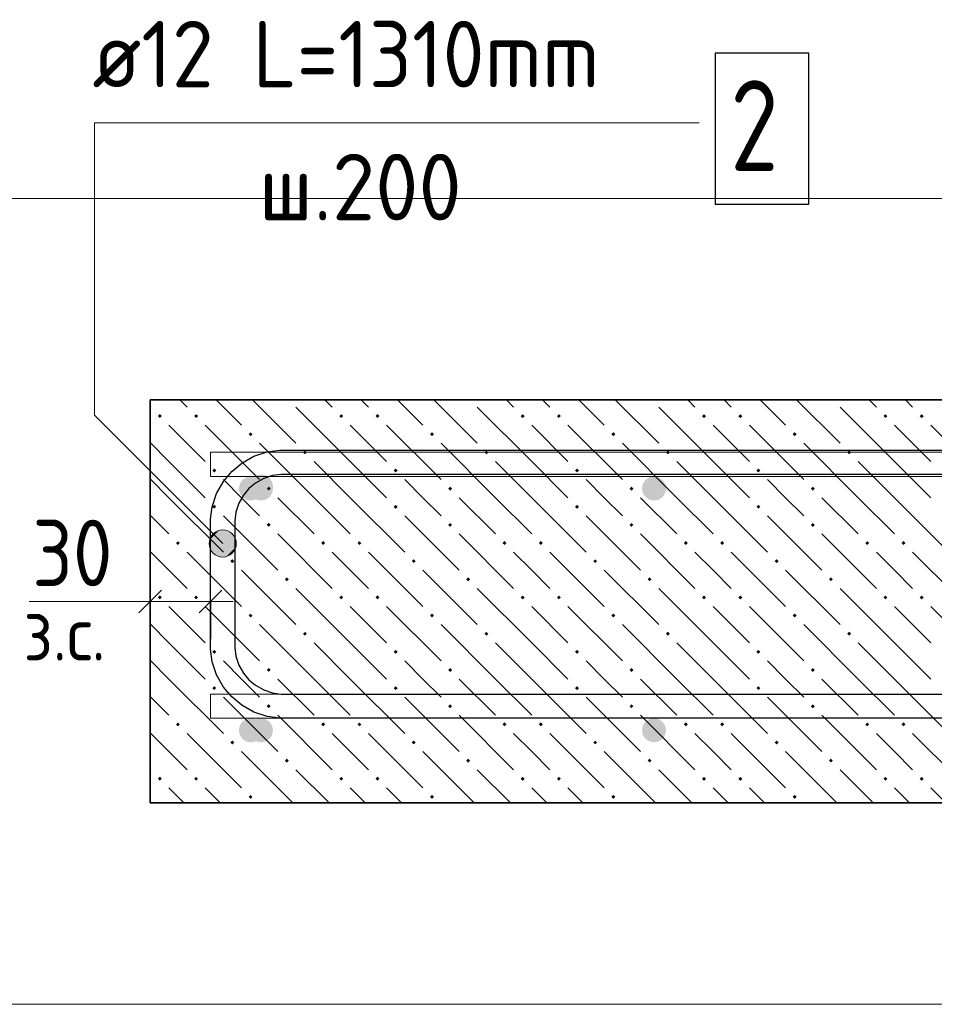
# Model space of a CAD drawing. Header units: millimetres. Extents: x 0 to 50400, y 0 to 35640.
# Tile 6 of 34: x 5533 to 9164, y 10902 to 14811. Entities that reach past the tile are written whole.
import ezdxf

# ---------------------------------------------------------------- set-up
doc = ezdxf.new("R2010")
doc.units = ezdxf.units.MM
for name, color, linetype, lineweight in [('Standard', 7, 'Continuous', 25), ('ЖБ Перекрытие верхний уровень', 7, 'Continuous', 35), ('Размерная линия_ общее', 7, 'Continuous', 13)]:
    doc.layers.add(name, color=color, linetype=linetype, lineweight=lineweight)
doc.layers.add('Обрамление П-обр. равн.', color=7, linetype='Continuous', lineweight=25, true_color=0x5f1e0f)
doc.layers.add('Фоновоя арматура Х1', color=7, linetype='Continuous', lineweight=18, true_color=0x656565)
doc.styles.add('ISOCPEUR', font='txt')

msp = doc.modelspace()

# ---------------------------------------------------------------- hatches: boundary and pattern name
at = {"layer": 'Standard', "linetype": 'Continuous', "lineweight": 13, "transparency": 33554687}
for points in [[(6300.7, 12693.5), (6352.6, 12783.6), (6286.9, 12717.9)], [(6286.9, 12717.9), (6352.6, 12783.6), (6325.1, 12783.6)], [(6286.9, 12717.9), (6325.1, 12783.6), (6286.9, 12745.4)], [(6286.9, 12745.4), (6325.1, 12783.6), (6300.7, 12769.8)], [(6300.7, 12693.5), (6377, 12769.8), (6352.6, 12783.6)], [(6325.1, 12679.7), (6377, 12769.8), (6300.7, 12693.5)], [(6325.1, 12679.7), (6390.8, 12745.4), (6377, 12769.8)], [(6352.6, 12679.7), (6390.8, 12745.4), (6325.1, 12679.7)], [(6352.6, 12679.7), (6390.8, 12717.9), (6390.8, 12745.4)], [(6390.8, 12717.9), (6352.6, 12679.7), (6377, 12693.5)]]:
    msp.add_hatch(color=7, dxfattribs=at).paths.add_polyline_path(points)
at = {"layer": 'ЖБ Перекрытие верхний уровень', "linetype": 'Continuous', "lineweight": 18, "transparency": 33554687}
for points in [[(6593.8, 13301.9), (6593.5, 13301.6), (6593.2, 13301.9)], [(7313.8, 13301.9), (7313.5, 13301.6), (7313.2, 13301.9)], [(8033.8, 13301.9), (8033.5, 13301.6), (8033.2, 13301.9)], [(8753.8, 13301.9), (8753.5, 13301.6), (8753.2, 13301.9)], [(6081.7, 13237.4), (6089.5, 13245.2), (6097.3, 13237.4), (6089.5, 13229.6)], [(6225.7, 13237.4), (6233.5, 13245.2), (6241.3, 13237.4), (6233.5, 13229.6)], [(6801.7, 13237.4), (6809.5, 13245.2), (6817.3, 13237.4), (6809.5, 13229.6)], [(6945.7, 13237.4), (6953.5, 13245.2), (6961.3, 13237.4), (6953.5, 13229.6)], [(7521.7, 13237.4), (7529.5, 13245.2), (7537.3, 13237.4), (7529.5, 13229.6)], [(7665.7, 13237.4), (7673.5, 13245.2), (7681.3, 13237.4), (7673.5, 13229.6)], [(8241.7, 13237.4), (8249.5, 13245.2), (8257.3, 13237.4), (8249.5, 13229.6)], [(8385.7, 13237.4), (8393.5, 13245.2), (8401.3, 13237.4), (8393.5, 13229.6)], [(8961.7, 13237.4), (8969.5, 13245.2), (8977.3, 13237.4), (8969.5, 13229.6)], [(9105.7, 13237.4), (9113.5, 13245.2), (9121.3, 13237.4), (9113.5, 13229.6)], [(6441.7, 13165.4), (6449.5, 13173.2), (6457.3, 13165.4), (6449.5, 13157.6)], [(7161.7, 13165.4), (7169.5, 13173.2), (7177.3, 13165.4), (7169.5, 13157.6)], [(7881.7, 13165.4), (7889.5, 13173.2), (7897.3, 13165.4), (7889.5, 13157.6)], [(8601.7, 13165.4), (8609.5, 13173.2), (8617.3, 13165.4), (8609.5, 13157.6)], [(6657.7, 13093.4), (6665.5, 13101.2), (6673.3, 13093.4), (6665.5, 13085.6)], [(7377.7, 13093.4), (7385.5, 13101.2), (7393.3, 13093.4), (7385.5, 13085.6)], [(8097.7, 13093.4), (8105.5, 13101.2), (8113.3, 13093.4), (8105.5, 13085.6)], [(8817.7, 13093.4), (8825.5, 13101.2), (8833.3, 13093.4), (8825.5, 13085.6)], [(6297.7, 13021.4), (6305.5, 13029.2), (6313.3, 13021.4), (6305.5, 13013.6)], [(7017.7, 13021.4), (7025.5, 13029.2), (7033.3, 13021.4), (7025.5, 13013.6)], [(7737.7, 13021.4), (7745.5, 13029.2), (7753.3, 13021.4), (7745.5, 13013.6)], [(8457.7, 13021.4), (8465.5, 13029.2), (8473.3, 13021.4), (8465.5, 13013.6)], [(6513.7, 12949.4), (6521.5, 12957.2), (6529.3, 12949.4), (6521.5, 12941.6)], [(7233.7, 12949.4), (7241.5, 12957.2), (7249.3, 12949.4), (7241.5, 12941.6)], [(7953.7, 12949.4), (7961.5, 12957.2), (7969.3, 12949.4), (7961.5, 12941.6)], [(8673.7, 12949.4), (8681.5, 12957.2), (8689.3, 12949.4), (8681.5, 12941.6)], [(6297.7, 12877.4), (6305.5, 12885.2), (6313.3, 12877.4), (6305.5, 12869.6)], [(7017.7, 12877.4), (7025.5, 12885.2), (7033.3, 12877.4), (7025.5, 12869.6)], [(7737.7, 12877.4), (7745.5, 12885.2), (7753.3, 12877.4), (7745.5, 12869.6)], [(8457.7, 12877.4), (8465.5, 12885.2), (8473.3, 12877.4), (8465.5, 12869.6)], [(6513.7, 12805.4), (6521.5, 12813.2), (6529.3, 12805.4), (6521.5, 12797.6)], [(7233.7, 12805.4), (7241.5, 12813.2), (7249.3, 12805.4), (7241.5, 12797.6)], [(7953.7, 12805.4), (7961.5, 12813.2), (7969.3, 12805.4), (7961.5, 12797.6)], [(8673.7, 12805.4), (8681.5, 12813.2), (8689.3, 12805.4), (8681.5, 12797.6)], [(6153.7, 12733.4), (6161.5, 12741.2), (6169.3, 12733.4), (6161.5, 12725.6)], [(6729.7, 12733.4), (6737.5, 12741.2), (6745.3, 12733.4), (6737.5, 12725.6)], [(6873.7, 12733.4), (6881.5, 12741.2), (6889.3, 12733.4), (6881.5, 12725.6)], [(7449.7, 12733.4), (7457.5, 12741.2), (7465.3, 12733.4), (7457.5, 12725.6)], [(7593.7, 12733.4), (7601.5, 12741.2), (7609.3, 12733.4), (7601.5, 12725.6)], [(8169.7, 12733.4), (8177.5, 12741.2), (8185.3, 12733.4), (8177.5, 12725.6)], [(8313.7, 12733.4), (8321.5, 12741.2), (8329.3, 12733.4), (8321.5, 12725.6)], [(8889.7, 12733.4), (8897.5, 12741.2), (8905.3, 12733.4), (8897.5, 12725.6)], [(9033.7, 12733.4), (9041.5, 12741.2), (9049.3, 12733.4), (9041.5, 12725.6)], [(6369.7, 12661.4), (6377.5, 12669.2), (6385.3, 12661.4), (6377.5, 12653.6)], [(7089.7, 12661.4), (7097.5, 12669.2), (7105.3, 12661.4), (7097.5, 12653.6)], [(7809.7, 12661.4), (7817.5, 12669.2), (7825.3, 12661.4), (7817.5, 12653.6)], [(8529.7, 12661.4), (8537.5, 12669.2), (8545.3, 12661.4), (8537.5, 12653.6)], [(6585.7, 12589.4), (6593.5, 12597.2), (6601.3, 12589.4), (6593.5, 12581.6)], [(7305.7, 12589.4), (7313.5, 12597.2), (7321.3, 12589.4), (7313.5, 12581.6)], [(8025.7, 12589.4), (8033.5, 12597.2), (8041.3, 12589.4), (8033.5, 12581.6)], [(8745.7, 12589.4), (8753.5, 12597.2), (8761.3, 12589.4), (8753.5, 12581.6)], [(6081.7, 12517.4), (6089.5, 12525.2), (6097.3, 12517.4), (6089.5, 12509.6)], [(6225.7, 12517.4), (6233.5, 12525.2), (6241.3, 12517.4), (6233.5, 12509.6)], [(6801.7, 12517.4), (6809.5, 12525.2), (6817.3, 12517.4), (6809.5, 12509.6)], [(6945.7, 12517.4), (6953.5, 12525.2), (6961.3, 12517.4), (6953.5, 12509.6)], [(7521.7, 12517.4), (7529.5, 12525.2), (7537.3, 12517.4), (7529.5, 12509.6)], [(7665.7, 12517.4), (7673.5, 12525.2), (7681.3, 12517.4), (7673.5, 12509.6)], [(8241.7, 12517.4), (8249.5, 12525.2), (8257.3, 12517.4), (8249.5, 12509.6)], [(8385.7, 12517.4), (8393.5, 12525.2), (8401.3, 12517.4), (8393.5, 12509.6)], [(8961.7, 12517.4), (8969.5, 12525.2), (8977.3, 12517.4), (8969.5, 12509.6)], [(9105.7, 12517.4), (9113.5, 12525.2), (9121.3, 12517.4), (9113.5, 12509.6)], [(6441.7, 12445.4), (6449.5, 12453.2), (6457.3, 12445.4), (6449.5, 12437.6)], [(7161.7, 12445.4), (7169.5, 12453.2), (7177.3, 12445.4), (7169.5, 12437.6)], [(7881.7, 12445.4), (7889.5, 12453.2), (7897.3, 12445.4), (7889.5, 12437.6)], [(8601.7, 12445.4), (8609.5, 12453.2), (8617.3, 12445.4), (8609.5, 12437.6)], [(6657.7, 12373.4), (6665.5, 12381.2), (6673.3, 12373.4), (6665.5, 12365.6)], [(7377.7, 12373.4), (7385.5, 12381.2), (7393.3, 12373.4), (7385.5, 12365.6)], [(8097.7, 12373.4), (8105.5, 12381.2), (8113.3, 12373.4), (8105.5, 12365.6)], [(8817.7, 12373.4), (8825.5, 12381.2), (8833.3, 12373.4), (8825.5, 12365.6)], [(6297.7, 12301.4), (6305.5, 12309.2), (6313.3, 12301.4), (6305.5, 12293.6)], [(7017.7, 12301.4), (7025.5, 12309.2), (7033.3, 12301.4), (7025.5, 12293.6)], [(7737.7, 12301.4), (7745.5, 12309.2), (7753.3, 12301.4), (7745.5, 12293.6)], [(8457.7, 12301.4), (8465.5, 12309.2), (8473.3, 12301.4), (8465.5, 12293.6)], [(6513.7, 12229.4), (6521.5, 12237.2), (6529.3, 12229.4), (6521.5, 12221.6)], [(7233.7, 12229.4), (7241.5, 12237.2), (7249.3, 12229.4), (7241.5, 12221.6)], [(7953.7, 12229.4), (7961.5, 12237.2), (7969.3, 12229.4), (7961.5, 12221.6)], [(8673.7, 12229.4), (8681.5, 12237.2), (8689.3, 12229.4), (8681.5, 12221.6)], [(6297.7, 12157.4), (6305.5, 12165.2), (6313.3, 12157.4), (6305.5, 12149.6)], [(7017.7, 12157.4), (7025.5, 12165.2), (7033.3, 12157.4), (7025.5, 12149.6)], [(7737.7, 12157.4), (7745.5, 12165.2), (7753.3, 12157.4), (7745.5, 12149.6)], [(8457.7, 12157.4), (8465.5, 12165.2), (8473.3, 12157.4), (8465.5, 12149.6)], [(6513.7, 12085.4), (6521.5, 12093.2), (6529.3, 12085.4), (6521.5, 12077.6)], [(7233.7, 12085.4), (7241.5, 12093.2), (7249.3, 12085.4), (7241.5, 12077.6)], [(7953.7, 12085.4), (7961.5, 12093.2), (7969.3, 12085.4), (7961.5, 12077.6)], [(8673.7, 12085.4), (8681.5, 12093.2), (8689.3, 12085.4), (8681.5, 12077.6)], [(6153.7, 12013.4), (6161.5, 12021.2), (6169.3, 12013.4), (6161.5, 12005.6)], [(6729.7, 12013.4), (6737.5, 12021.2), (6745.3, 12013.4), (6737.5, 12005.6)], [(6873.7, 12013.4), (6881.5, 12021.2), (6889.3, 12013.4), (6881.5, 12005.6)], [(7449.7, 12013.4), (7457.5, 12021.2), (7465.3, 12013.4), (7457.5, 12005.6)], [(7593.7, 12013.4), (7601.5, 12021.2), (7609.3, 12013.4), (7601.5, 12005.6)], [(8169.7, 12013.4), (8177.5, 12021.2), (8185.3, 12013.4), (8177.5, 12005.6)], [(8313.7, 12013.4), (8321.5, 12021.2), (8329.3, 12013.4), (8321.5, 12005.6)], [(8889.7, 12013.4), (8897.5, 12021.2), (8905.3, 12013.4), (8897.5, 12005.6)], [(9033.7, 12013.4), (9041.5, 12021.2), (9049.3, 12013.4), (9041.5, 12005.6)], [(6369.7, 11941.4), (6377.5, 11949.2), (6385.3, 11941.4), (6377.5, 11933.6)], [(7089.7, 11941.4), (7097.5, 11949.2), (7105.3, 11941.4), (7097.5, 11933.6)], [(7809.7, 11941.4), (7817.5, 11949.2), (7825.3, 11941.4), (7817.5, 11933.6)], [(8529.7, 11941.4), (8537.5, 11949.2), (8545.3, 11941.4), (8537.5, 11933.6)], [(6585.7, 11869.4), (6593.5, 11877.2), (6601.3, 11869.4), (6593.5, 11861.6)], [(7305.7, 11869.4), (7313.5, 11877.2), (7321.3, 11869.4), (7313.5, 11861.6)], [(8025.7, 11869.4), (8033.5, 11877.2), (8041.3, 11869.4), (8033.5, 11861.6)], [(8745.7, 11869.4), (8753.5, 11877.2), (8761.3, 11869.4), (8753.5, 11861.6)], [(6081.7, 11797.4), (6089.5, 11805.2), (6097.3, 11797.4), (6089.5, 11789.6)], [(6225.7, 11797.4), (6233.5, 11805.2), (6241.3, 11797.4), (6233.5, 11789.6)], [(6801.7, 11797.4), (6809.5, 11805.2), (6817.3, 11797.4), (6809.5, 11789.6)], [(6945.7, 11797.4), (6953.5, 11805.2), (6961.3, 11797.4), (6953.5, 11789.6)], [(7521.7, 11797.4), (7529.5, 11805.2), (7537.3, 11797.4), (7529.5, 11789.6)], [(7665.7, 11797.4), (7673.5, 11805.2), (7681.3, 11797.4), (7673.5, 11789.6)], [(8241.7, 11797.4), (8249.5, 11805.2), (8257.3, 11797.4), (8249.5, 11789.6)], [(8385.7, 11797.4), (8393.5, 11805.2), (8401.3, 11797.4), (8393.5, 11789.6)], [(8961.7, 11797.4), (8969.5, 11805.2), (8977.3, 11797.4), (8969.5, 11789.6)], [(9105.7, 11797.4), (9113.5, 11805.2), (9121.3, 11797.4), (9113.5, 11789.6)], [(6441.7, 11725.4), (6449.5, 11733.2), (6457.3, 11725.4), (6449.5, 11717.6)], [(7161.7, 11725.4), (7169.5, 11733.2), (7177.3, 11725.4), (7169.5, 11717.6)], [(7881.7, 11725.4), (7889.5, 11733.2), (7897.3, 11725.4), (7889.5, 11717.6)], [(8601.7, 11725.4), (8609.5, 11733.2), (8617.3, 11725.4), (8609.5, 11717.6)]]:
    msp.add_hatch(color=7, dxfattribs=at).paths.add_polyline_path(points, flags=16)
at = {"layer": 'Фоновоя арматура Х1', "linetype": 'Continuous', "lineweight": 18, "transparency": 33554687}
for points in [[(6498.9, 12949.9), (6495.2, 12968.2), (6484.8, 12983.8), (6469.2, 12994.2), (6450.9, 12997.9), (6432.5, 12994.2), (6416.9, 12983.8), (6406.5, 12968.2), (6402.9, 12949.9), (6406.5, 12931.5), (6416.9, 12915.9), (6432.5, 12905.5), (6450.9, 12901.9), (6469.2, 12905.5), (6484.8, 12915.9), (6495.2, 12931.5)], [(6538.9, 12957.9), (6535.2, 12976.3), (6524.8, 12991.8), (6509.2, 13002.2), (6490.9, 13005.9), (6472.5, 13002.2), (6456.9, 12991.8), (6446.5, 12976.3), (6442.9, 12957.9), (6446.5, 12939.5), (6456.9, 12923.9), (6472.5, 12913.5), (6490.9, 12909.9), (6509.2, 12913.5), (6524.8, 12923.9), (6535.2, 12939.5)], [(6538.9, 12949.9), (6535.2, 12968.2), (6524.8, 12983.8), (6509.2, 12994.2), (6490.9, 12997.9), (6472.5, 12994.2), (6456.9, 12983.8), (6446.5, 12968.2), (6442.9, 12949.9), (6446.5, 12931.5), (6456.9, 12915.9), (6472.5, 12905.5), (6490.9, 12901.9), (6509.2, 12905.5), (6524.8, 12915.9), (6535.2, 12931.5)], [(8098.9, 12949.9), (8095.2, 12968.2), (8084.8, 12983.8), (8069.2, 12994.2), (8050.9, 12997.9), (8032.5, 12994.2), (8016.9, 12983.8), (8006.5, 12968.2), (8002.9, 12949.9), (8006.5, 12931.5), (8016.9, 12915.9), (8032.5, 12905.5), (8050.9, 12901.9), (8069.2, 12905.5), (8084.8, 12915.9), (8095.2, 12931.5)], [(6498.9, 11989.9), (6495.2, 12008.2), (6484.8, 12023.8), (6469.2, 12034.2), (6450.9, 12037.9), (6432.5, 12034.2), (6416.9, 12023.8), (6406.5, 12008.2), (6402.9, 11989.9), (6406.5, 11971.5), (6416.9, 11955.9), (6432.5, 11945.5), (6450.9, 11941.9), (6469.2, 11945.5), (6484.8, 11955.9), (6495.2, 11971.5)], [(6538.9, 11989.9), (6535.2, 12008.2), (6524.8, 12023.8), (6509.2, 12034.2), (6490.9, 12037.9), (6472.5, 12034.2), (6456.9, 12023.8), (6446.5, 12008.2), (6442.9, 11989.9), (6446.5, 11971.5), (6456.9, 11955.9), (6472.5, 11945.5), (6490.9, 11941.9), (6509.2, 11945.5), (6524.8, 11955.9), (6535.2, 11971.5)], [(8098.9, 11989.9), (8095.2, 12008.2), (8084.8, 12023.8), (8069.2, 12034.2), (8050.9, 12037.9), (8032.5, 12034.2), (8016.9, 12023.8), (8006.5, 12008.2), (8002.9, 11989.9), (8006.5, 11971.5), (8016.9, 11955.9), (8032.5, 11945.5), (8050.9, 11941.9), (8069.2, 11945.5), (8084.8, 11955.9), (8095.2, 11971.5)]]:
    msp.add_hatch(color=7, dxfattribs=at).paths.add_polyline_path(points)

# ---------------------------------------------------------------- linework, layer by layer
at = {"layer": 'Standard', "color": 7, "linetype": 'Continuous', "lineweight": 13, "transparency": 33554687}
for p, q in [((6300.7, 12769.8), (6300.7, 12769.8)), ((6377, 12769.8), (6377, 12769.8)), ((6300.7, 12693.5), (6300.7, 12693.5)), ((6377, 12693.5), (6377, 12693.5)), ((6050.9, 12501.9), (5570.9, 12501.9))]:
    msp.add_line(p, q, dxfattribs=at)
msp.add_lwpolyline([(6338.9, 12731.7), (5829.7, 13240.8), (5829.7, 14401.9), (8229.7, 14401.9)], dxfattribs=at)
at = {"layer": 'Standard', "color": 254, "linetype": 'Continuous', "lineweight": 13, "true_color": 0xc4c4ff, "transparency": 33554687}
msp.add_lwpolyline([(5250.9, 10901.9), (15359.9, 10901.9), (15359.9, 14101.9), (5250.9, 14101.9), (5250.9, 10901.9)], dxfattribs=at)
at = {"layer": 'Standard', "color": 7, "linetype": 'Continuous', "lineweight": 13, "transparency": 33554687}
msp.add_circle((6338.9, 12731.7), 54, dxfattribs=at)
at = {"layer": 'ЖБ Перекрытие верхний уровень', "color": 7, "linetype": 'Continuous', "lineweight": 35, "transparency": 33554687}
for p, q in [((6050.9, 13301.9), (6050.9, 11701.9)), ((14559.9, 13301.9), (6050.9, 13301.9)), ((6050.9, 11701.9), (14559.9, 11701.9))]:
    msp.add_line(p, q, dxfattribs=at)
at = {"layer": 'ЖБ Перекрытие верхний уровень', "color": 9, "linetype": 'Continuous', "lineweight": 18, "true_color": 0xc7c7c7, "transparency": 33554687}
for p, q in [((6197.5, 13273.4), (6169, 13301.9)), ((6313, 13301.9), (6413.5, 13201.4)), ((6457, 13301.9), (6629.5, 13129.4)), ((6745, 13301.9), (6773.5, 13273.4)), ((6917.5, 13273.4), (6889, 13301.9)), ((7033, 13301.9), (7133.5, 13201.4)), ((7177, 13301.9), (7349.5, 13129.4)), ((7465, 13301.9), (7493.5, 13273.4)), ((7637.5, 13273.4), (7609, 13301.9)), ((7753, 13301.9), (7853.5, 13201.4)), ((7897, 13301.9), (8069.5, 13129.4)), ((8185, 13301.9), (8213.5, 13273.4)), ((8357.5, 13273.4), (8329, 13301.9)), ((8473, 13301.9), (8573.5, 13201.4)), ((8617, 13301.9), (8789.5, 13129.4)), ((8905, 13301.9), (8933.5, 13273.4)), ((9077.5, 13273.4), (9049, 13301.9)), ((6050.9, 13276), (6053.5, 13273.4)), ((6845.5, 13057.4), (6629.5, 13273.4)), ((7565.5, 13057.4), (7349.5, 13273.4)), ((8285.5, 13057.4), (8069.5, 13273.4)), ((9005.5, 13057.4), (8789.5, 13273.4)), ((6125.5, 13201.4), (6269.5, 13057.4)), ((6269.5, 13201.4), (6485.5, 12985.4)), ((6845.5, 13201.4), (6989.5, 13057.4)), ((6989.5, 13201.4), (7205.5, 12985.4)), ((7565.5, 13201.4), (7709.5, 13057.4)), ((7709.5, 13201.4), (7925.5, 12985.4)), ((8285.5, 13201.4), (8429.5, 13057.4)), ((8429.5, 13201.4), (8645.5, 12985.4)), ((9005.5, 13201.4), (9149.5, 13057.4)), ((9149.5, 13201.4), (9365.5, 12985.4)), ((6125.5, 13057.4), (6050.9, 13132)), ((6701.5, 12913.4), (6485.5, 13129.4)), ((7421.5, 12913.4), (7205.5, 13129.4)), ((8141.5, 12913.4), (7925.5, 13129.4)), ((8861.5, 12913.4), (8645.5, 13129.4)), ((6125.5, 13057.4), (6269.5, 12913.4)), ((6701.5, 13057.4), (6845.5, 12913.4)), ((6845.5, 13057.4), (6989.5, 12913.4)), ((7421.5, 13057.4), (7565.5, 12913.4)), ((7565.5, 13057.4), (7709.5, 12913.4)), ((8141.5, 13057.4), (8285.5, 12913.4)), ((8285.5, 13057.4), (8429.5, 12913.4)), ((8861.5, 13057.4), (9005.5, 12913.4)), ((9005.5, 13057.4), (9149.5, 12913.4)), ((6050.9, 12988), (6125.5, 12913.4)), ((6413.5, 12913.4), (6341.5, 12985.4)), ((7133.5, 12913.4), (7061.5, 12985.4)), ((7853.5, 12913.4), (7781.5, 12985.4)), ((8573.5, 12913.4), (8501.5, 12985.4)), ((6125.5, 12913.4), (6341.5, 12697.4)), ((6485.5, 12841.4), (6413.5, 12913.4)), ((6557.5, 12913.4), (6701.5, 12769.4)), ((6701.5, 12913.4), (6845.5, 12769.4)), ((6845.5, 12913.4), (7061.5, 12697.4)), ((7205.5, 12841.4), (7133.5, 12913.4)), ((7277.5, 12913.4), (7421.5, 12769.4)), ((7421.5, 12913.4), (7565.5, 12769.4)), ((7565.5, 12913.4), (7781.5, 12697.4)), ((7925.5, 12841.4), (7853.5, 12913.4)), ((7997.5, 12913.4), (8141.5, 12769.4)), ((8141.5, 12913.4), (8285.5, 12769.4)), ((8285.5, 12913.4), (8501.5, 12697.4)), ((8645.5, 12841.4), (8573.5, 12913.4)), ((8717.5, 12913.4), (8861.5, 12769.4)), ((8861.5, 12913.4), (9005.5, 12769.4)), ((9005.5, 12913.4), (9221.5, 12697.4)), ((6050.9, 12844), (6125.5, 12769.4)), ((6341.5, 12841.4), (6557.5, 12625.4)), ((7061.5, 12841.4), (7277.5, 12625.4)), ((7781.5, 12841.4), (7997.5, 12625.4)), ((8501.5, 12841.4), (8717.5, 12625.4)), ((6557.5, 12769.4), (6773.5, 12553.4)), ((7277.5, 12769.4), (7493.5, 12553.4)), ((7997.5, 12769.4), (8213.5, 12553.4)), ((8717.5, 12769.4), (8933.5, 12553.4)), ((6125.5, 12625.4), (6053.5, 12697.4)), ((6197.5, 12697.4), (6413.5, 12481.4)), ((6845.5, 12625.4), (6773.5, 12697.4)), ((6917.5, 12697.4), (7133.5, 12481.4)), ((7565.5, 12625.4), (7493.5, 12697.4)), ((7637.5, 12697.4), (7853.5, 12481.4)), ((8285.5, 12625.4), (8213.5, 12697.4)), ((8357.5, 12697.4), (8573.5, 12481.4)), ((9005.5, 12625.4), (8933.5, 12697.4)), ((9077.5, 12697.4), (9293.5, 12481.4)), ((6197.5, 12553.4), (6125.5, 12625.4)), ((6413.5, 12625.4), (6629.5, 12409.4)), ((6917.5, 12553.4), (6845.5, 12625.4)), ((7133.5, 12625.4), (7349.5, 12409.4)), ((7637.5, 12553.4), (7565.5, 12625.4)), ((7853.5, 12625.4), (8069.5, 12409.4)), ((8357.5, 12553.4), (8285.5, 12625.4)), ((8573.5, 12625.4), (8789.5, 12409.4)), ((9077.5, 12553.4), (9005.5, 12625.4)), ((6050.9, 12556), (6053.5, 12553.4)), ((6845.5, 12337.4), (6629.5, 12553.4)), ((7565.5, 12337.4), (7349.5, 12553.4)), ((8285.5, 12337.4), (8069.5, 12553.4)), ((9005.5, 12337.4), (8789.5, 12553.4)), ((6125.5, 12481.4), (6269.5, 12337.4)), ((6269.5, 12481.4), (6485.5, 12265.4)), ((6845.5, 12481.4), (6989.5, 12337.4)), ((6989.5, 12481.4), (7205.5, 12265.4)), ((7565.5, 12481.4), (7709.5, 12337.4)), ((7709.5, 12481.4), (7925.5, 12265.4)), ((8285.5, 12481.4), (8429.5, 12337.4)), ((8429.5, 12481.4), (8645.5, 12265.4)), ((9005.5, 12481.4), (9149.5, 12337.4)), ((9149.5, 12481.4), (9365.5, 12265.4)), ((6125.5, 12337.4), (6050.9, 12412)), ((6701.5, 12193.4), (6485.5, 12409.4)), ((7421.5, 12193.4), (7205.5, 12409.4)), ((8141.5, 12193.4), (7925.5, 12409.4)), ((8861.5, 12193.4), (8645.5, 12409.4)), ((6125.5, 12337.4), (6269.5, 12193.4)), ((6701.5, 12337.4), (6845.5, 12193.4)), ((6845.5, 12337.4), (6989.5, 12193.4)), ((7421.5, 12337.4), (7565.5, 12193.4)), ((7565.5, 12337.4), (7709.5, 12193.4)), ((8141.5, 12337.4), (8285.5, 12193.4)), ((8285.5, 12337.4), (8429.5, 12193.4)), ((8861.5, 12337.4), (9005.5, 12193.4)), ((9005.5, 12337.4), (9149.5, 12193.4)), ((6050.9, 12268), (6125.5, 12193.4)), ((6413.5, 12193.4), (6341.5, 12265.4)), ((7133.5, 12193.4), (7061.5, 12265.4)), ((7853.5, 12193.4), (7781.5, 12265.4)), ((8573.5, 12193.4), (8501.5, 12265.4)), ((6125.5, 12193.4), (6341.5, 11977.4)), ((6485.5, 12121.4), (6413.5, 12193.4)), ((6557.5, 12193.4), (6701.5, 12049.4)), ((6701.5, 12193.4), (6845.5, 12049.4)), ((6845.5, 12193.4), (7061.5, 11977.4)), ((7205.5, 12121.4), (7133.5, 12193.4)), ((7277.5, 12193.4), (7421.5, 12049.4)), ((7421.5, 12193.4), (7565.5, 12049.4)), ((7565.5, 12193.4), (7781.5, 11977.4)), ((7925.5, 12121.4), (7853.5, 12193.4)), ((7997.5, 12193.4), (8141.5, 12049.4)), ((8141.5, 12193.4), (8285.5, 12049.4)), ((8285.5, 12193.4), (8501.5, 11977.4)), ((8645.5, 12121.4), (8573.5, 12193.4)), ((8717.5, 12193.4), (8861.5, 12049.4)), ((8861.5, 12193.4), (9005.5, 12049.4)), ((9005.5, 12193.4), (9221.5, 11977.4)), ((6050.9, 12124), (6125.5, 12049.4)), ((6341.5, 12121.4), (6557.5, 11905.4)), ((7061.5, 12121.4), (7277.5, 11905.4)), ((7781.5, 12121.4), (7997.5, 11905.4)), ((8501.5, 12121.4), (8717.5, 11905.4)), ((6557.5, 12049.4), (6773.5, 11833.4)), ((7277.5, 12049.4), (7493.5, 11833.4)), ((7997.5, 12049.4), (8213.5, 11833.4)), ((8717.5, 12049.4), (8933.5, 11833.4)), ((6125.5, 11905.4), (6053.5, 11977.4)), ((6197.5, 11977.4), (6413.5, 11761.4)), ((6845.5, 11905.4), (6773.5, 11977.4)), ((6917.5, 11977.4), (7133.5, 11761.4)), ((7565.5, 11905.4), (7493.5, 11977.4)), ((7637.5, 11977.4), (7853.5, 11761.4)), ((8285.5, 11905.4), (8213.5, 11977.4)), ((8357.5, 11977.4), (8573.5, 11761.4)), ((9005.5, 11905.4), (8933.5, 11977.4)), ((9077.5, 11977.4), (9293.5, 11761.4)), ((6197.5, 11833.4), (6125.5, 11905.4)), ((6413.5, 11905.4), (6617, 11701.9)), ((6917.5, 11833.4), (6845.5, 11905.4)), ((7133.5, 11905.4), (7337, 11701.9)), ((7637.5, 11833.4), (7565.5, 11905.4)), ((7853.5, 11905.4), (8057, 11701.9)), ((8357.5, 11833.4), (8285.5, 11905.4)), ((8573.5, 11905.4), (8777, 11701.9)), ((9077.5, 11833.4), (9005.5, 11905.4)), ((6050.9, 11836), (6053.5, 11833.4)), ((6761, 11701.9), (6629.5, 11833.4)), ((7481, 11701.9), (7349.5, 11833.4)), ((8201, 11701.9), (8069.5, 11833.4)), ((8921, 11701.9), (8789.5, 11833.4)), ((6125.5, 11761.4), (6185, 11701.9)), ((6269.5, 11761.4), (6329, 11701.9)), ((6845.5, 11761.4), (6905, 11701.9)), ((6989.5, 11761.4), (7049, 11701.9)), ((7565.5, 11761.4), (7625, 11701.9)), ((7709.5, 11761.4), (7769, 11701.9)), ((8285.5, 11761.4), (8345, 11701.9)), ((8429.5, 11761.4), (8489, 11701.9)), ((9005.5, 11761.4), (9065, 11701.9)), ((9149.5, 11761.4), (9209, 11701.9))]:
    msp.add_line(p, q, dxfattribs=at)
at = {"layer": 'Обрамление П-обр. равн.', "color": 7, "linetype": 'Continuous', "lineweight": 25, "transparency": 33554687}
msp.add_lwpolyline([(8293.6, 14078.6), (8665.6, 14078.6), (8665.6, 14678.6), (8293.6, 14678.6), (8293.6, 14078.6)], dxfattribs=at)
msp.add_lwpolyline([(8293.6, 14078.6), (8665.6, 14078.6), (8665.6, 14678.6), (8293.6, 14678.6), (8293.6, 14078.6)], dxfattribs=at)
at = {"layer": 'Обрамление П-обр. равн.', "color": 38, "linetype": 'Continuous', "lineweight": 25, "true_color": 0x5f1e0f, "transparency": 33554687}
for points in [[(11186.9, 12037.9), (6565.1, 12037.9), (6515, 12044.9), (6462.8, 12062.1), (6414.7, 12089), (6375.1, 12122.1), (6342, 12161.7), (6315, 12209.8), (6297.8, 12262), (6290.9, 12312.1), (6290.9, 12827.7), (6297.8, 12877.7), (6315, 12930), (6342, 12978), (6375.1, 13017.7), (6414.7, 13050.8), (6462.8, 13077.7), (6515, 13094.9), (6565.1, 13101.9), (11186.9, 13101.9)], [(11186.9, 12037.9), (6565.1, 12037.9), (6515, 12044.9), (6462.8, 12062.1), (6414.7, 12089), (6375.1, 12122.1), (6342, 12161.7), (6315, 12209.8), (6297.8, 12262), (6290.9, 12312.1), (6290.9, 12827.7), (6297.8, 12877.7), (6315, 12930), (6342, 12978), (6375.1, 13017.7), (6414.7, 13050.8), (6462.8, 13077.7), (6515, 13094.9), (6565.1, 13101.9), (11186.9, 13101.9)], [(11186.9, 13005.9), (6571.7, 13005.9), (6536.8, 13001), (6501.6, 12989.4), (6469.4, 12971.4), (6443.2, 12949.5), (6421.4, 12923.3), (6403.3, 12891.1), (6391.7, 12855.9), (6386.9, 12821), (6386.9, 12318.8), (6391.7, 12283.9), (6403.3, 12248.7), (6421.4, 12216.4), (6443.2, 12190.3), (6469.4, 12168.4), (6501.6, 12150.3), (6536.8, 12138.7), (6571.7, 12133.9), (11186.9, 12133.9)], [(11186.9, 13005.9), (6571.7, 13005.9), (6536.8, 13001), (6501.6, 12989.4), (6469.4, 12971.4), (6443.2, 12949.5), (6421.4, 12923.3), (6403.3, 12891.1), (6391.7, 12855.9), (6386.9, 12821), (6386.9, 12318.8), (6391.7, 12283.9), (6403.3, 12248.7), (6421.4, 12216.4), (6443.2, 12190.3), (6469.4, 12168.4), (6501.6, 12150.3), (6536.8, 12138.7), (6571.7, 12133.9), (11186.9, 12133.9)]]:
    msp.add_lwpolyline(points, dxfattribs=at)
at = {"layer": 'Размерная линия_ общее', "color": 253, "linetype": 'Continuous', "lineweight": -3, "true_color": 0xa0a0a0, "transparency": 33554687}
for p, q in [((6050.9, 12501.9), (6050.9, 12651.9)), ((6290.9, 12501.9), (6290.9, 12651.9)), ((6050.9, 12501.9), (6050.9, 12351.9)), ((6290.9, 12501.9), (6290.9, 12351.9))]:
    msp.add_line(p, q, dxfattribs=at)
at = {"layer": 'Размерная линия_ общее', "color": 7, "linetype": 'Continuous', "lineweight": 25, "transparency": 33554687}
for p, q in [((6095.9, 12546.9), (6005.9, 12456.9)), ((6335.9, 12546.9), (6245.9, 12456.9))]:
    msp.add_line(p, q, dxfattribs=at)
at = {"layer": 'Размерная линия_ общее', "color": 7, "linetype": 'Continuous', "lineweight": 13, "transparency": 33554687}
for p, q in [((6050.9, 12501.9), (5960.9, 12501.9)), ((6290.9, 12501.9), (6050.9, 12501.9)), ((6290.9, 12501.9), (6380.9, 12501.9))]:
    msp.add_line(p, q, dxfattribs=at)
at = {"layer": 'Фоновоя арматура Х1', "color": 251, "linetype": 'Continuous', "lineweight": 18, "true_color": 0x656565, "transparency": 33554687}
for points in [[(14607.9, 12997.9), (6290.9, 12997.9), (6290.9, 13093.9), (14607.9, 13093.9), (14607.9, 12997.9)], [(14607.9, 12037.9), (6290.9, 12037.9), (6290.9, 12133.9), (14607.9, 12133.9), (14607.9, 12037.9)]]:
    msp.add_lwpolyline(points, dxfattribs=at)

# ---------------------------------------------------------------- texts
at = {"layer": 'Обрамление П-обр. равн.', "color": 7, "linetype": 'Continuous', "lineweight": 13, "transparency": 33554687, "attachment_point": 7, "style": 'ISOCPEUR'}
for s, insert, char_height, width in [('\\W0.92;ø12 L=1310mm ', (5821.7, 14542.6), 264, 2469.884), ('\\W0.78;2', (8353.6, 14210.6), 360, 391.676), ('\\W0.78;2', (8353.6, 14210.6), 360, 391.676), ('\\W0.95;ш.200 ', (6481.7, 14014.7), 264, 1154.563)]:
    msp.add_mtext(s, dxfattribs=dict(at, insert=insert, char_height=char_height, width=width))
at = {"layer": 'Размерная линия_ общее', "color": 7, "linetype": 'Continuous', "lineweight": 25, "transparency": 33554687, "insert": (5582.7, 12561.9), "char_height": 264, "width": 484.718, "attachment_point": 7, "style": 'ISOCPEUR'}
msp.add_mtext('\\W0.87;30', dxfattribs=at)
at = {"layer": 'Размерная линия_ общее', "color": 7, "linetype": 'Continuous', "lineweight": 18, "transparency": 33554687, "insert": (5547.9, 12267), "char_height": 216, "width": 496.738, "attachment_point": 7, "style": 'ISOCPEUR'}
msp.add_mtext('\\W0.90;з.с.', dxfattribs=at)

doc.saveas('drawing.dxf')
